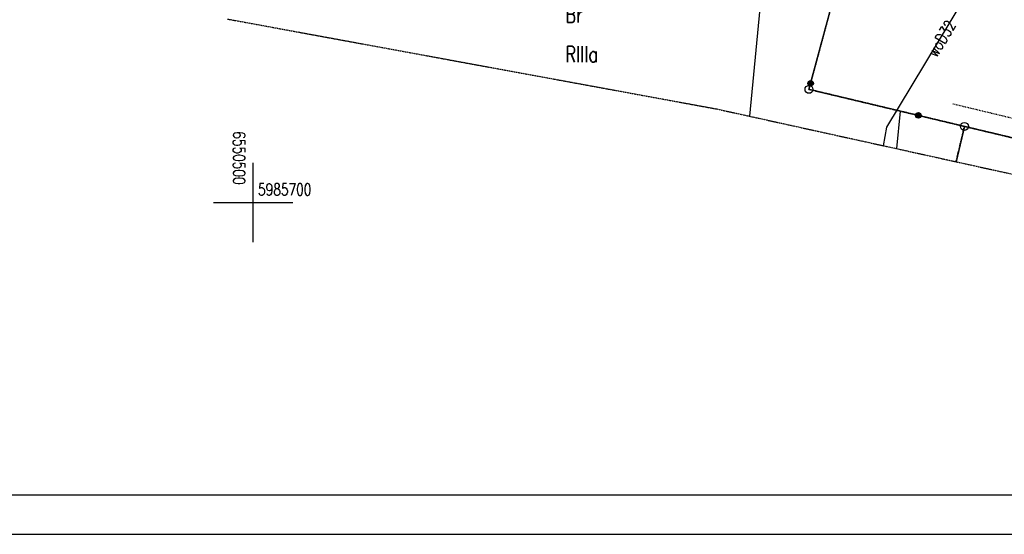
# Model space of a CAD drawing. Header units: millimetres. Extents: x 1427 to 82594, y 2364 to 16149.
# Tile 24 of 58: x 23123 to 24367, y 11949 to 12600. Entities that reach past the tile are written whole.
import ezdxf
from ezdxf.enums import TextEntityAlignment as Align

# ---------------------------------------------------------------- set-up
doc = ezdxf.new("R2010")
doc.units = ezdxf.units.MM
for name, pattern in [('1', [2, 1, -1]), ('2', [1, 0.5, -0.5]), ('901', [0])]:
    doc.linetypes.add(name, pattern=pattern)
for name, color, linetype in [('202-punkt_graniczny', 7, 'Continuous'), ('209-oznaczenie_konturu_klasyfik', 7, 'Continuous'), ('210-oznaczenie_konturu_uzytku_g', 7, 'Continuous'), ('218-kontur_uzytku_gruntowego', 7, 'Continuous'), ('219-dzialka_ewidencyjna', 7, 'Continuous'), ('inny_obiekt_zagospodarowania_te', 7, 'Continuous'), ('ogrodzenie_trwale', 7, 'Continuous'), ('opisy', 7, 'Continuous'), ('przewod_wodociagowy', 7, 'Continuous'), ('przewod_wodociagowy-Atr1', 7, 'Continuous'), ('Zakres', 7, 'Continuous')]:
    doc.layers.add(name, color=color, linetype=linetype)
doc.styles.add('STYL_ARIAL', font='simplex', dxfattribs={"width": 0.75, "oblique": 0.1})

# ---------------------------------------------------------------- blocks, each defined once
blk = doc.blocks.new('202')
at = {"color": 0}
blk.add_circle((0, 0), 0.25, dxfattribs=at)

msp = doc.modelspace()

# ---------------------------------------------------------------- linework, layer by layer
for p, q in [((20967.848, 11999.368), (28867.848, 11999.368)), ((20917.848, 11949.368), (28917.848, 11949.368))]:
    msp.add_line(p, q)
at = {"layer": '218-kontur_uzytku_gruntowego', "color": 3, "linetype": '2'}
for points in [[(24157.547, 12649.873, 0), (24120.347, 12511.673, 0)], [(24120.347, 12511.673, 0), (24157.547, 12649.873, 0)], [(24120.347, 12511.673, 0), (24316.747, 12464.873, 0)], [(24316.747, 12464.873, 0), (24120.347, 12511.673, 0)], [(24306.177, 12420.221, 0), (24316.747, 12464.873, 0)], [(24316.747, 12464.873, 0), (24484.947, 12424.873, 0)], [(24484.947, 12424.873, 0), (24316.747, 12464.873, 0)]]:
    msp.add_polyline3d(points, dxfattribs=at)
at = {"layer": '219-dzialka_ewidencyjna', "color": 7}
for points in [[(24120.347, 12511.673, 0), (24157.547, 12649.873, 0)], [(24316.747, 12464.873, 0), (24120.347, 12511.673, 0)], [(24316.747, 12464.873, 0), (24306.171, 12420.221, 0)], [(24764.747, 12358.473, 0), (24316.747, 12464.873, 0)]]:
    msp.add_polyline3d(points, dxfattribs=at)
at = {"layer": 'inny_obiekt_zagospodarowania_te', "color": 7, "linetype": '1'}
msp.add_polyline3d([(24302.147, 12493.473, 0), (24763.547, 12382.273, 0), (24801.947, 12404.073, 0)], dxfattribs=at)
at = {"layer": 'ogrodzenie_trwale', "color": 7, "linetype": '901'}
for points in [[(24832.547, 12400.473, 0), (24764.747, 12358.473, 0), (24316.747, 12464.873, 0), (24120.347, 12511.673, 0), (24152.947, 12633.073, 0)], [(24235.547, 12484.273, 0), (24231.035, 12436.793, 0)]]:
    msp.add_polyline3d(points, dxfattribs=at)
at = {"layer": 'ogrodzenie_trwale', "color": 7}
for centre, radius in [((24122.391, 12519.287), 3.5), ((24122.391, 12519.287), 3.15), ((24122.391, 12519.287), 2.8), ((24122.391, 12519.287), 2.45), ((24122.391, 12519.287), 2.1), ((24122.391, 12519.287), 1.75), ((24122.391, 12519.287), 1.4), ((24122.391, 12519.287), 1.05), ((24122.391, 12519.287), 0.7), ((24258.591, 12478.731), 3.5), ((24258.591, 12478.731), 3.15), ((24258.591, 12478.731), 2.8), ((24258.591, 12478.731), 2.45), ((24258.591, 12478.731), 2.1), ((24258.591, 12478.731), 1.75), ((24258.591, 12478.731), 1.4), ((24258.591, 12478.731), 1.05), ((24258.591, 12478.731), 0.7)]:
    msp.add_circle(centre, radius, dxfattribs=at)
at = {"layer": 'opisy', "color": 7}
for points in [[(23418.147, 12318.673, 0), (23418.147, 12418.673, 0)], [(23368.147, 12368.673, 0), (23468.147, 12368.673, 0)]]:
    msp.add_polyline3d(points, dxfattribs=at)
at = {"layer": 'przewod_wodociagowy', "color": 5}
for points in [[(24045.577, 12477.691, 0), (24090.747, 12947.873, 0)], [(24214.683, 12440.399, 0), (24218.747, 12463.873, 0), (24346.947, 12676.473, 0), (24491.547, 12846.073, 0)]]:
    msp.add_polyline3d(points, dxfattribs=at)
at = {"layer": 'Zakres', "color": 5, "linetype": '2'}
msp.add_polyline3d([(23385.917, 12600.483, 0), (24003.947, 12486.873, 0), (24045.577, 12477.691, 0), (24214.683, 12440.399, 0), (24231.035, 12436.793, 0), (24306.177, 12420.221, 0), (24803.593, 12310.523, 0)], dxfattribs=at)

# ---------------------------------------------------------------- block references
at = {"layer": '202-punkt_graniczny', "color": 7, "xscale": 20, "yscale": 20, "zscale": 20}
for p in [(24120.347, 12511.673), (24316.747, 12464.873)]:
    msp.add_blockref('202', p, dxfattribs=at)

# ---------------------------------------------------------------- texts
at = {"layer": '209-oznaczenie_konturu_klasyfik', "color": 3, "style": 'STYL_ARIAL', "width": 0.75}
msp.add_text('RIIIa', height=20, dxfattribs=at).set_placement((23812.747, 12566.073), align=Align.TOP_LEFT)
at = {"layer": '210-oznaczenie_konturu_uzytku_g', "color": 3, "style": 'STYL_ARIAL', "width": 0.75}
msp.add_text('Br', height=20, dxfattribs=at).set_placement((23812.747, 12590.185), align=Align.BOTTOM_LEFT)
at = {"layer": 'opisy', "color": 7, "style": 'STYL_ARIAL', "width": 0.75}
msp.add_text('6550500', height=15, rotation=270, dxfattribs=at).set_placement((23400.375, 12458.697), align=Align.MIDDLE_LEFT)
msp.add_text('5985700', height=15, dxfattribs=at).set_placement((23424.229, 12385.119), align=Align.MIDDLE_LEFT)
at = {"layer": 'przewod_wodociagowy-Atr1', "color": 5, "style": 'STYL_ARIAL', "width": 0.75}
msp.add_text('woD32', height=15, rotation=58.909, dxfattribs=at).set_placement((24275.017, 12554.827), align=Align.MIDDLE_LEFT)

doc.saveas('drawing.dxf')
